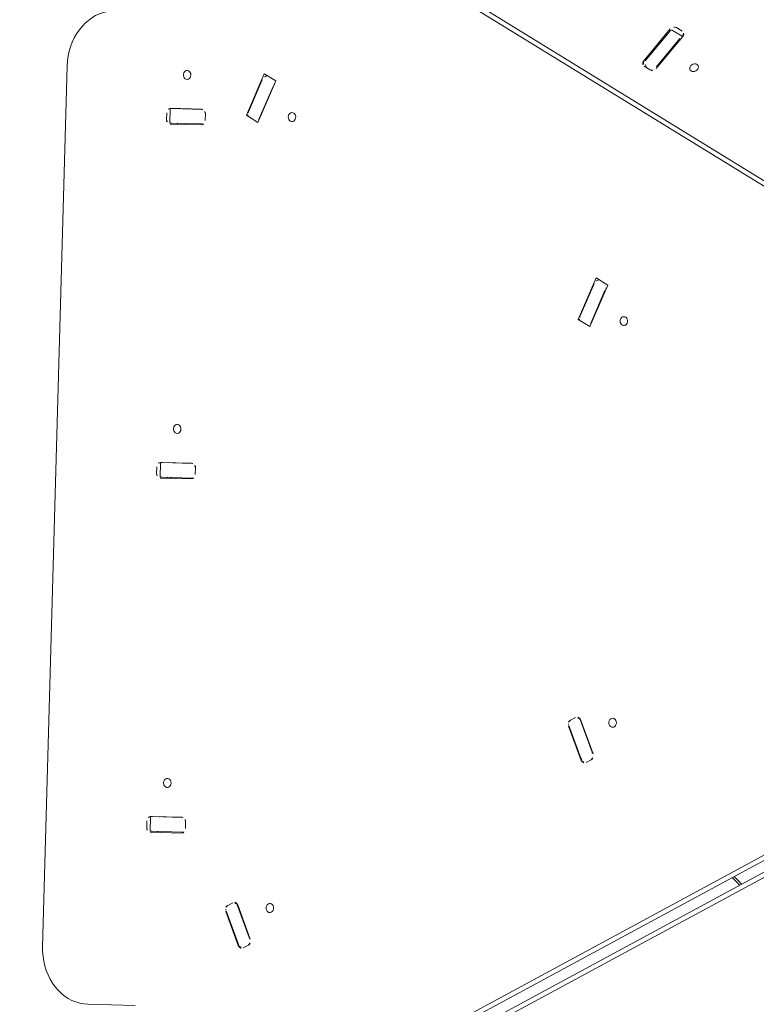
# Model space of a CAD drawing. Extents: x 5459245 to 5462690, y 5971016 to 5972523.
# Tile 59 of 198: x 5462442.987 to 5462443.64, y 5972215.264 to 5972216.137. Entities that reach past the tile are written whole.
import ezdxf

# ---------------------------------------------------------------- set-up
doc = ezdxf.new("R2010")
doc.units = 0
doc.layers.add('A_MAŁA ARCHITEKTURA', color=195, linetype='CONTINUOUS', lineweight=9)
doc.layers.add('ADT CCTV', color=102, linetype='CONTINUOUS')

# ---------------------------------------------------------------- blocks, each defined once
blk = doc.blocks.new('MEGA')
at = {"layer": 'A_MAŁA ARCHITEKTURA'}
for p, q in [((5462445.41193, 5972218.90751), (5462446.08832, 5972219.29802)), ((5462446.09212, 5972219.19332), (5462446.10597, 5972219.16934)), ((5462446.10388, 5972219.20034), (5462446.09278, 5972219.19393)), ((5462446.09366, 5972219.1924), (5462446.09278, 5972219.19393)), ((5462446.09909, 5972219.20118), (5462446.09392, 5972219.19819)), ((5462446.10403, 5972219.20036), (5462446.10488, 5972219.19887)), ((5462446.11805, 5972219.17632), (5462446.10421, 5972219.2003)), ((5462446.10488, 5972219.19887), (5462446.11815, 5972219.17589)), ((5462446.09366, 5972219.1924), (5462446.10693, 5972219.16942)), ((5462446.11815, 5972219.17589), (5462446.11836, 5972219.17554)), ((5462446.10776, 5972219.16798), (5462446.10693, 5972219.16942)), ((5462446.11108, 5972219.16846), (5462446.11626, 5972219.17145)), ((5462446.32086, 5972219.17265), (5462446.32086, 5972218.39102)), ((5462446.32501, 5972219.16547), (5462446.32501, 5972218.38384)), ((5462446.17381, 5972219.14557), (5462446.13417, 5972219.13985)), ((5462446.16831, 5972219.14435), (5462446.13767, 5972219.13993)), ((5462446.17381, 5972219.14201), (5462446.17324, 5972219.14299)), ((5462446.17381, 5972219.13349), (5462446.17381, 5972219.14557)), ((5462446.13417, 5972219.13985), (5462446.13417, 5972219.12777)), ((5462446.13493, 5972219.13854), (5462446.13417, 5972219.13985)), ((5462446.13417, 5972219.12777), (5462446.17381, 5972219.13349)), ((5462446.16831, 5972219.13313), (5462446.13767, 5972219.12871)), ((5462445.82025, 5972219.03636), (5462445.8341, 5972219.01238)), ((5462445.83201, 5972219.04338), (5462445.82091, 5972219.03697)), ((5462445.8218, 5972219.03543), (5462445.82091, 5972219.03697)), ((5462445.82723, 5972219.04422), (5462445.82205, 5972219.04123)), ((5462445.83216, 5972219.0434), (5462445.83302, 5972219.04191)), ((5462445.84618, 5972219.01935), (5462445.83234, 5972219.04334)), ((5462445.83302, 5972219.04191), (5462445.84628, 5972219.01893)), ((5462445.8218, 5972219.03543), (5462445.83506, 5972219.01245)), ((5462445.82469, 5972219.02894), (5462445.82458, 5972219.02887)), ((5462445.82648, 5972219.02557), (5462445.82804, 5972219.02462)), ((5462445.84628, 5972219.01893), (5462445.84649, 5972219.01857)), ((5462445.83589, 5972219.01102), (5462445.83506, 5972219.01245)), ((5462445.83921, 5972219.0115), (5462445.84439, 5972219.01449)), ((5462445.54838, 5972218.8794), (5462445.56223, 5972218.85541)), ((5462445.56014, 5972218.88641), (5462445.54904, 5972218.88001)), ((5462445.54993, 5972218.87847), (5462445.54904, 5972218.88001)), ((5462445.55536, 5972218.88725), (5462445.55018, 5972218.88426)), ((5462445.56029, 5972218.88643), (5462445.56115, 5972218.88495)), ((5462445.57432, 5972218.86239), (5462445.56047, 5972218.88637)), ((5462445.56115, 5972218.88495), (5462445.57441, 5972218.86197)), ((5462445.54993, 5972218.87847), (5462445.56319, 5972218.85549)), ((5462445.57441, 5972218.86197), (5462445.57462, 5972218.86161)), ((5462446.35591, 5972218.86237), (5462446.35591, 5972218.85633)), ((5462446.3563, 5972218.86024), (5462446.35768, 5972218.86263)), ((5462446.39613, 5972218.86002), (5462446.35974, 5972218.86527)), ((5462446.36261, 5972218.86399), (5462446.39325, 5972218.85957)), ((5462445.56402, 5972218.85406), (5462445.56319, 5972218.85549)), ((5462445.56734, 5972218.85453), (5462445.57252, 5972218.85752)), ((5462446.35591, 5972218.85974), (5462446.3563, 5972218.86024)), ((5462446.36261, 5972218.85277), (5462446.39325, 5972218.84835)), ((5462446.39614, 5972218.84707), (5462446.39614, 5972218.85765)), ((5462446.39996, 5972218.84997), (5462446.39996, 5972218.85601)), ((5462445.41045, 5972218.81041), (5462445.38951, 5972218.84668)), ((5462446.35974, 5972218.85232), (5462446.39613, 5972218.84707)), ((5462446.17381, 5972218.80034), (5462446.13417, 5972218.79462)), ((5462446.13417, 5972218.79462), (5462446.13417, 5972218.78254)), ((5462446.13493, 5972218.7933), (5462446.13417, 5972218.79462)), ((5462446.16831, 5972218.79912), (5462446.13767, 5972218.7947)), ((5462446.17381, 5972218.79678), (5462446.17324, 5972218.79776)), ((5462446.17381, 5972218.78826), (5462446.17381, 5972218.80034)), ((5462445.52359, 5972218.78568), (5462445.5036, 5972218.76029)), ((5462445.50509, 5972218.76136), (5462445.52424, 5972218.78568)), ((5462445.53346, 5972218.7844), (5462445.52898, 5972218.78699)), ((5462446.13417, 5972218.78254), (5462446.17381, 5972218.78826)), ((5462446.16831, 5972218.7879), (5462446.13767, 5972218.78348)), ((5462445.51407, 5972218.75425), (5462445.53406, 5972218.77964)), ((5462445.51481, 5972218.75575), (5462445.53396, 5972218.78007)), ((5462445.5042, 5972218.75552), (5462445.50869, 5972218.75293)), ((5462446.14156, 5972218.20245), (5462445.34815, 5972218.66053)), ((5462446.14571, 5972218.19527), (5462445.3523, 5972218.65335)), ((5462446.08114, 5972218.25262), (5462445.40423, 5972218.64343)), ((5462446.08529, 5972218.24544), (5462445.40838, 5972218.63625)), ((5462445.82257, 5972218.61306), (5462445.80258, 5972218.58767)), ((5462445.80407, 5972218.58874), (5462445.82322, 5972218.61307)), ((5462445.83244, 5972218.61179), (5462445.82795, 5972218.61438)), ((5462445.81305, 5972218.58163), (5462445.83304, 5972218.60702)), ((5462445.81379, 5972218.58313), (5462445.83294, 5972218.60746)), ((5462445.80318, 5972218.58291), (5462445.80766, 5972218.58032))]:
    blk.add_line(p, q, dxfattribs=at)
at = {"layer": 'A_MAŁA ARCHITEKTURA', "flags": 128}
for points in [[(5462446.15221, 5972219.28703), (5462446.15024, 5972219.29006), (5462446.14795, 5972219.29289), (5462446.14537, 5972219.29547), (5462446.14251, 5972219.29781), (5462446.1394, 5972219.29987), (5462446.13606, 5972219.30164), (5462446.13251, 5972219.30312), (5462446.12878, 5972219.30428), (5462446.12491, 5972219.30512), (5462446.12091, 5972219.30564), (5462446.11682, 5972219.30582), (5462446.11268, 5972219.30567), (5462446.1085, 5972219.30519), (5462446.10433, 5972219.30438), (5462446.1002, 5972219.30325), (5462446.09613, 5972219.3018), (5462446.09216, 5972219.30006), (5462446.08832, 5972219.29802)], [(5462446.13416, 5972219.20506), (5462446.13359, 5972219.20409), (5462446.13333, 5972219.20305), (5462446.13342, 5972219.20203), (5462446.13383, 5972219.20113), (5462446.13454, 5972219.20043), (5462446.13548, 5972219.19998), (5462446.13657, 5972219.19984), (5462446.13771, 5972219.2), (5462446.13881, 5972219.20046), (5462446.13975, 5972219.20117), (5462446.14046, 5972219.20208), (5462446.14088, 5972219.2031), (5462446.14097, 5972219.20413), (5462446.14072, 5972219.2051), (5462446.14015, 5972219.20591), (5462446.13931, 5972219.20649), (5462446.13829, 5972219.20679), (5462446.13716, 5972219.20679), (5462446.13603, 5972219.20647), (5462446.135, 5972219.20588), (5462446.13416, 5972219.20506)], [(5462446.10835, 5972219.19312), (5462446.10796, 5972219.19364), (5462446.10783, 5972219.19377)], [(5462446.15698, 5972219.10288), (5462446.15755, 5972219.10385), (5462446.1578, 5972219.10489), (5462446.15772, 5972219.10591), (5462446.15731, 5972219.10681), (5462446.1566, 5972219.10751), (5462446.15565, 5972219.10795), (5462446.15456, 5972219.1081), (5462446.15342, 5972219.10794), (5462446.15233, 5972219.10748), (5462446.15139, 5972219.10677), (5462446.15067, 5972219.10586), (5462446.15025, 5972219.10484), (5462446.15017, 5972219.1038), (5462446.15042, 5972219.10284), (5462446.15099, 5972219.10203), (5462446.15182, 5972219.10145), (5462446.15285, 5972219.10115), (5462446.15398, 5972219.10115), (5462446.15511, 5972219.10147), (5462446.15614, 5972219.10206), (5462446.15698, 5972219.10288)], [(5462445.86229, 5972219.04809), (5462445.86172, 5972219.04712), (5462445.86146, 5972219.04608), (5462445.86155, 5972219.04507), (5462445.86196, 5972219.04417), (5462445.86267, 5972219.04347), (5462445.86361, 5972219.04302), (5462445.8647, 5972219.04287), (5462445.86585, 5972219.04303), (5462445.86694, 5972219.04349), (5462445.86788, 5972219.04421), (5462445.8686, 5972219.04511), (5462445.86901, 5972219.04613), (5462445.8691, 5972219.04717), (5462445.86885, 5972219.04814), (5462445.86828, 5972219.04895), (5462445.86745, 5972219.04953), (5462445.86642, 5972219.04983), (5462445.86529, 5972219.04982), (5462445.86416, 5972219.04951), (5462445.86313, 5972219.04891), (5462445.86229, 5972219.04809)], [(5462445.83648, 5972219.03616), (5462445.83609, 5972219.03668), (5462445.83596, 5972219.03681)], [(5462445.82598, 5972219.02819), (5462445.82548, 5972219.02848), (5462445.82446, 5972219.02907)], [(5462445.41193, 5972218.90751), (5462445.40825, 5972218.9052), (5462445.40475, 5972218.90263), (5462445.40147, 5972218.89983), (5462445.39842, 5972218.89682), (5462445.39563, 5972218.89361), (5462445.39313, 5972218.89024), (5462445.39093, 5972218.88672), (5462445.38904, 5972218.88309), (5462445.38749, 5972218.87937), (5462445.38628, 5972218.87559), (5462445.38542, 5972218.87178), (5462445.38492, 5972218.86798), (5462445.38479, 5972218.86419), (5462445.38502, 5972218.86047), (5462445.38561, 5972218.85683), (5462445.38656, 5972218.8533), (5462445.38786, 5972218.84991), (5462445.38951, 5972218.84668)], [(5462445.59042, 5972218.89113), (5462445.58985, 5972218.89016), (5462445.58959, 5972218.88912), (5462445.58968, 5972218.8881), (5462445.59009, 5972218.8872), (5462445.5908, 5972218.8865), (5462445.59174, 5972218.88606), (5462445.59283, 5972218.88591), (5462445.59398, 5972218.88607), (5462445.59507, 5972218.88653), (5462445.59601, 5972218.88724), (5462445.59673, 5972218.88815), (5462445.59715, 5972218.88917), (5462445.59723, 5972218.89021), (5462445.59698, 5972218.89117), (5462445.59641, 5972218.89198), (5462445.59558, 5972218.89257), (5462445.59455, 5972218.89287), (5462445.59342, 5972218.89286), (5462445.59229, 5972218.89254), (5462445.59126, 5972218.89195), (5462445.59042, 5972218.89113)], [(5462445.56461, 5972218.87919), (5462445.56422, 5972218.87971), (5462445.56409, 5972218.87984)], [(5462446.39325, 5972218.85957), (5462446.39398, 5972218.85942), (5462446.39464, 5972218.85921), (5462446.3952, 5972218.85894), (5462446.39564, 5972218.85862), (5462446.39595, 5972218.85826), (5462446.39611, 5972218.85788), (5462446.39614, 5972218.85765)], [(5462446.37793, 5972218.82756), (5462446.37681, 5972218.82757), (5462446.37578, 5972218.82727), (5462446.37494, 5972218.82669), (5462446.37437, 5972218.82588), (5462446.37411, 5972218.82492), (5462446.3742, 5972218.82388), (5462446.37462, 5972218.82286), (5462446.37533, 5972218.82195), (5462446.37627, 5972218.82124), (5462446.37736, 5972218.82078), (5462446.37851, 5972218.82061), (5462446.3796, 5972218.82076), (5462446.38054, 5972218.8212), (5462446.38125, 5972218.8219), (5462446.38167, 5972218.8228), (5462446.38175, 5972218.82381), (5462446.3815, 5972218.82485), (5462446.38093, 5972218.82583), (5462446.38009, 5972218.82665), (5462446.37906, 5972218.82724), (5462446.37793, 5972218.82756)], [(5462445.53474, 5972218.7809), (5462445.53445, 5972218.78063), (5462445.53396, 5972218.78007)], [(5462445.54361, 5972218.75566), (5462445.54304, 5972218.75468), (5462445.54278, 5972218.75364), (5462445.54286, 5972218.75263), (5462445.54328, 5972218.75173), (5462445.54399, 5972218.75103), (5462445.54493, 5972218.75058), (5462445.54602, 5972218.75043), (5462445.54716, 5972218.7506), (5462445.54825, 5972218.75106), (5462445.5492, 5972218.75177), (5462445.54991, 5972218.75268), (5462445.55033, 5972218.7537), (5462445.55042, 5972218.75473), (5462445.55017, 5972218.7557), (5462445.5496, 5972218.75651), (5462445.54876, 5972218.75709), (5462445.54773, 5972218.75739), (5462445.54661, 5972218.75738), (5462445.54548, 5972218.75707), (5462445.54445, 5972218.75648), (5462445.54361, 5972218.75566)], [(5462446.15698, 5972218.75765), (5462446.15755, 5972218.75862), (5462446.1578, 5972218.75966), (5462446.15772, 5972218.76068), (5462446.15731, 5972218.76158), (5462446.1566, 5972218.76228), (5462446.15565, 5972218.76272), (5462446.15456, 5972218.76287), (5462446.15342, 5972218.76271), (5462446.15233, 5972218.76225), (5462446.15139, 5972218.76154), (5462446.15067, 5972218.76063), (5462446.15025, 5972218.75961), (5462446.15017, 5972218.75857), (5462446.15042, 5972218.75761), (5462446.15099, 5972218.7568), (5462446.15182, 5972218.75621), (5462446.15285, 5972218.75591), (5462446.15398, 5972218.75592), (5462446.15511, 5972218.75624), (5462446.15614, 5972218.75683), (5462446.15698, 5972218.75765)], [(5462445.83371, 5972218.60829), (5462445.83343, 5972218.60801), (5462445.83294, 5972218.60746)], [(5462445.84259, 5972218.58304), (5462445.84201, 5972218.58207), (5462445.84176, 5972218.58103), (5462445.84184, 5972218.58001), (5462445.84226, 5972218.57912), (5462445.84297, 5972218.57841), (5462445.84391, 5972218.57797), (5462445.845, 5972218.57782), (5462445.84614, 5972218.57798), (5462445.84723, 5972218.57844), (5462445.84818, 5972218.57916), (5462445.84889, 5972218.58006), (5462445.84931, 5972218.58108), (5462445.8494, 5972218.58212), (5462445.84914, 5972218.58309), (5462445.84858, 5972218.5839), (5462445.84774, 5972218.58448), (5462445.84671, 5972218.58478), (5462445.84558, 5972218.58477), (5462445.84446, 5972218.58445), (5462445.84343, 5972218.58386), (5462445.84259, 5972218.58304)], [(5462445.7842, 5972218.41927), (5462445.78273, 5972218.41308), (5462445.78192, 5972218.41009)], [(5462445.7837, 5972218.40906), (5462445.78489, 5972218.41348), (5462445.78601, 5972218.41822)]]:
    blk.add_lwpolyline(points, dxfattribs=at)
at = {"layer": 'A_MAŁA ARCHITEKTURA'}
for centre, radius, start, end in [((5462446.1012, 5972219.19814), 0.0037, 35.71934, 124.75635), ((5462446.09549, 5972219.19485), 0.0037, 115.24365, 204.28065), ((5462446.0989, 5972219.18761), 0.00301, 165.3051, 209.03722), ((5462446.11468, 5972219.17479), 0.0037, 295.24365, 24.28065), ((5462446.10897, 5972219.1715), 0.0037, 215.71934, 304.75635), ((5462446.16956, 5972219.13926), 0.00524, 45.33187, 103.80754), ((5462446.13766, 5972219.13667), 0.00326, 89.81047, 150.3046), ((5462446.16941, 5972219.12548), 0.00773, 79.00961, 98.20679), ((5462446.1382, 5972219.12379), 0.00494, 96.19294, 122.39494), ((5462445.82933, 5972219.04118), 0.0037, 35.71934, 124.75635), ((5462445.82362, 5972219.03788), 0.0037, 115.24365, 204.28065), ((5462445.82704, 5972219.03064), 0.00301, 165.3051, 209.03722), ((5462445.84281, 5972219.01783), 0.0037, 295.24365, 24.28065), ((5462445.8371, 5972219.01453), 0.0037, 215.71934, 304.75635), ((5462445.55746, 5972218.88421), 0.0037, 35.71934, 124.75635), ((5462445.55176, 5972218.88092), 0.0037, 115.24365, 204.28065), ((5462445.55517, 5972218.87368), 0.00301, 165.3051, 209.03722), ((5462445.57094, 5972218.86087), 0.0037, 295.24365, 24.28065), ((5462446.35902, 5972218.86224), 0.00311, 76.58825, 177.66685), ((5462446.36136, 5972218.8589), 0.00524, 76.19246, 134.66813), ((5462445.56523, 5972218.85757), 0.0037, 215.71934, 304.75635), ((5462446.36025, 5972218.85665), 0.00435, 184.16429, 263.27482), ((5462446.36151, 5972218.84562), 0.00724, 81.19368, 109.13954), ((5462446.39562, 5972218.8557), 0.00435, 4.16429, 83.27482), ((5462446.39298, 5972218.84433), 0.00403, 43.53702, 86.12883), ((5462446.39685, 5972218.8501), 0.00311, 256.58825, 357.66685), ((5462446.13766, 5972218.79144), 0.00326, 89.81047, 150.3046), ((5462446.16956, 5972218.79403), 0.00524, 45.33187, 103.80754), ((5462445.52708, 5972218.78308), 0.00435, 64.16429, 143.27483), ((5462445.5289, 5972218.78211), 0.00587, 128.37211, 142.48077), ((5462445.5318, 5972218.78177), 0.00311, 316.58825, 57.66685), ((5462446.1382, 5972218.77856), 0.00494, 96.19294, 122.39494), ((5462446.16941, 5972218.78025), 0.00773, 79.00961, 98.20679), ((5462445.50586, 5972218.75815), 0.00311, 136.58825, 237.66685), ((5462445.51011, 5972218.75716), 0.00654, 140.03523, 178.68268), ((5462445.51058, 5972218.75685), 0.00435, 244.16429, 323.27483), ((5462445.52098, 5972218.75091), 0.00784, 141.89595, 157.99814), ((5462445.82606, 5972218.61046), 0.00435, 64.16429, 143.27483), ((5462445.82788, 5972218.60949), 0.00587, 128.37211, 142.48077), ((5462445.83078, 5972218.60916), 0.00311, 316.58825, 57.66685), ((5462445.80484, 5972218.58554), 0.00311, 136.58825, 237.66685), ((5462445.80909, 5972218.58454), 0.00654, 140.03523, 178.68268), ((5462445.81996, 5972218.57829), 0.00784, 141.89595, 157.99814), ((5462445.80956, 5972218.58423), 0.00435, 244.16429, 323.27483)]:
    blk.add_arc(centre, radius, start, end, dxfattribs=at)
blk = doc.blocks.new('A770198')
at = {"layer": 'ADT CCTV', "color": 140, "lineweight": 9}
blk.add_arc((30, 19.04213), 30, 140.600538, 219.400538, dxfattribs=at)
blk = doc.blocks.new('G$CFAE608CC')
at = {"layer": 'ADT CCTV', "rotation": 90}
blk.add_blockref('A770198', (38.08383, 0), dxfattribs=at)

msp = doc.modelspace()

# ---------------------------------------------------------------- block references
at = {"layer": 'A_MAŁA ARCHITEKTURA', "color": 6, "rotation": 58.39971502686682}
msp.add_blockref('MEGA', (7686859.59449, -1809666.16689), dxfattribs=at)
at = {"layer": 'ADT CCTV', "rotation": 184.5356804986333}
msp.add_blockref('G$CFAE608CC', (5462467.50941, 5972223.83045), dxfattribs=at)

doc.saveas('drawing.dxf')
